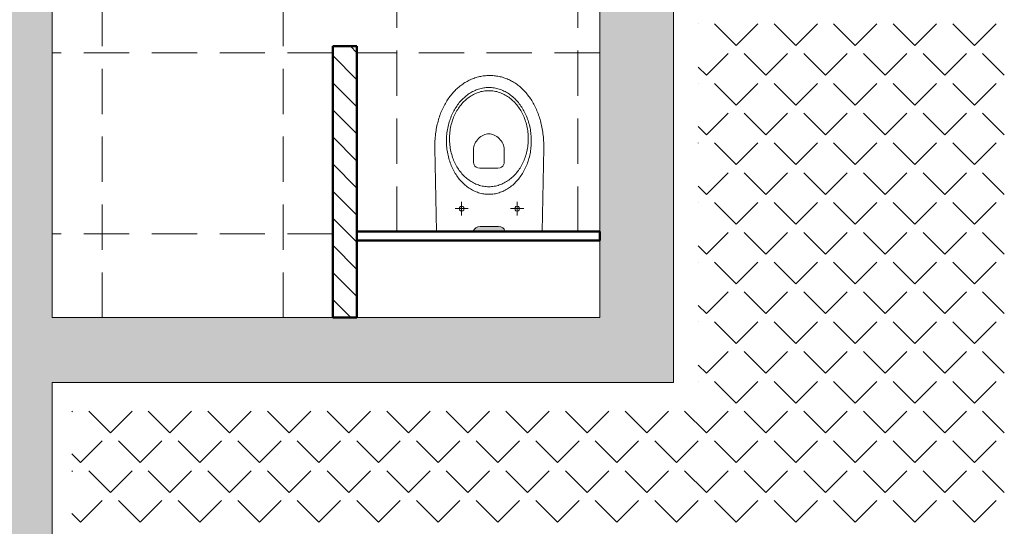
# Model space of a CAD drawing. Header units: millimetres. Extents: x -23540 to 53212, y -37964 to 41185.
# Tile 161 of 203: x 12537 to 12863, y -30566 to -30398. Entities that reach past the tile are written whole.
import ezdxf

# ---------------------------------------------------------------- set-up
doc = ezdxf.new("R2010")
doc.units = ezdxf.units.MM
doc.linetypes.add('DASHEDX2', pattern=[1.5, 1, -0.5])
doc.layers.get('0').update_dxf_attribs({"lineweight": 18})
for name, color, linetype, lineweight in [('Cienka', 7, 'Continuous', 18), ('PG_PRZERYWANE_ŚREDNIE', 1, 'DASHEDX2', 18), ('PG_WIDOKOWE_CIENKIE', 1, 'Continuous', 18), ('PG_ŚCIANY_DZIAŁOWE', 3, 'Continuous', 18), ('PG_ŚCIANY_SŁUPY', 4, 'Continuous', 18), ('Przekrojowa', 60, 'Continuous', 18)]:
    doc.layers.add(name, color=color, linetype=linetype, lineweight=lineweight)

msp = doc.modelspace()

# ---------------------------------------------------------------- hatches: boundary and pattern name
at = {"lineweight": 18, "true_color": 0x636466, "transparency": 33554559}
h = msp.add_hatch(color=251, dxfattribs=at)
h.dxf.hatch_style = 1
h.paths.add_polyline_path([(12695.8, -30467.06), (12696.57, -30467.17), (12697.19, -30467.46), (12697.65, -30467.85), (12697.94, -30468.29), (12698.04, -30468.7), (12687.45, -30468.7), (12687.55, -30468.29), (12687.83, -30467.85), (12688.29, -30467.46), (12688.91, -30467.17), (12689.69, -30467.06)])
at = {"layer": 'PG_ŚCIANY_DZIAŁOWE', "true_color": 0x636466, "transparency": 33554610}
h = msp.add_hatch(color=251, dxfattribs=at)
h.dxf.hatch_style = 1
h.paths.add_polyline_path([(12531.12, -30145.22), (12536.12, -30145.22), (12536.12, -30150.72), (12531.12, -30150.72)])
h.paths.add_polyline_path([(12524.37, -30049.72), (12547.87, -30049.72), (12547.87, -29716.72), (12587.87, -29716.72), (12587.87, -29702.72), (12628.37, -29702.72), (12628.37, -29645.46), (12575.37, -29645.46), (12575.37, -29516.46), (12524.37, -29516.46)])
h.paths.add_polyline_path([(12547.87, -30150.72), (12536.12, -30150.72), (12536.12, -30145.22), (12531.12, -30145.22), (12531.12, -30150.72), (12524.37, -30150.72), (12524.37, -31104.46), (12719.5, -31104.46), (12719.5, -31144.22), (12739.37, -31144.22), (12739.37, -31327.46), (13024.37, -31327.46), (13024.37, -31312.46), (12754.37, -31312.46), (12754.37, -31104.46), (13142.37, -31104.46), (13142.37, -31327.46), (13181.37, -31327.46), (13181.37, -31330.46), (13311.42, -31330.46), (13350.37, -31330.46), (13387.3, -31300.46), (13192.87, -31300.46), (13192.87, -31079.46), (12547.87, -31079.46), (12547.87, -30518.72), (12729.37, -30518.72), (12729.37, -30497.22), (12547.87, -30497.22), (12547.87, -30314.72), (12562.87, -30314.72), (12562.87, -30272.22), (12547.87, -30272.22)])
h = msp.add_hatch(color=251, dxfattribs=at)
h.dxf.hatch_style = 1
h.paths.add_polyline_path([(13192.87, -30145.1), (13192.87, -30137.47), (13141.87, -30137.47), (13141.87, -30145.72), (12888.87, -30148.79), (12768.87, -30150.24), (12729.37, -30150.72), (12729.37, -30497.22), (12729.37, -30518.72), (12753.87, -30518.72), (12753.87, -30174.92), (12888.87, -30173.29), (13192.87, -30169.6)])

# ---------------------------------------------------------------- linework, layer by layer
at = {"color": 251, "linetype": 'Continuous', "lineweight": 20, "true_color": 0x636466}
for p, q in [((12761.99, -30399.83), (12762.01, -30399.81)), ((12774.59, -30406.99), (12767.4, -30399.81)), ((12774.59, -30406.99), (12781.77, -30399.81)), ((12794.34, -30406.99), (12787.16, -30399.81)), ((12794.34, -30406.99), (12801.53, -30399.81)), ((12814.1, -30406.99), (12806.91, -30399.81)), ((12814.1, -30406.99), (12821.28, -30399.81)), ((12833.86, -30406.99), (12826.67, -30399.81)), ((12833.86, -30406.99), (12841.04, -30399.81)), ((12853.61, -30406.99), (12846.43, -30399.81)), ((12853.61, -30406.99), (12860.8, -30399.81)), ((12764.71, -30416.87), (12771.89, -30409.68)), ((12784.46, -30416.87), (12777.28, -30409.68)), ((12784.46, -30416.87), (12791.65, -30409.68)), ((12804.22, -30416.87), (12797.04, -30409.68)), ((12804.22, -30416.87), (12811.4, -30409.68)), ((12823.98, -30416.87), (12816.79, -30409.68)), ((12823.98, -30416.87), (12831.16, -30409.68)), ((12843.73, -30416.87), (12836.55, -30409.68)), ((12843.73, -30416.87), (12850.92, -30409.68)), ((12863.49, -30416.87), (12856.31, -30409.68)), ((12764.71, -30416.87), (12761.99, -30414.15)), ((12761.99, -30419.59), (12762.01, -30419.56)), ((12774.59, -30426.75), (12767.4, -30419.56)), ((12774.59, -30426.75), (12781.77, -30419.56)), ((12794.34, -30426.75), (12787.16, -30419.56)), ((12794.34, -30426.75), (12801.53, -30419.56)), ((12814.1, -30426.75), (12806.91, -30419.56)), ((12814.1, -30426.75), (12821.28, -30419.56)), ((12833.86, -30426.75), (12826.67, -30419.56)), ((12833.86, -30426.75), (12841.04, -30419.56)), ((12853.61, -30426.75), (12846.43, -30419.56)), ((12853.61, -30426.75), (12860.8, -30419.56)), ((12764.71, -30436.63), (12771.89, -30429.44)), ((12784.46, -30436.63), (12777.28, -30429.44)), ((12784.46, -30436.63), (12791.65, -30429.44)), ((12804.22, -30436.63), (12797.04, -30429.44)), ((12804.22, -30436.63), (12811.4, -30429.44)), ((12823.98, -30436.63), (12816.79, -30429.44)), ((12823.98, -30436.63), (12831.16, -30429.44)), ((12843.73, -30436.63), (12836.55, -30429.44)), ((12843.73, -30436.63), (12850.92, -30429.44)), ((12863.49, -30436.63), (12856.31, -30429.44)), ((12764.71, -30436.63), (12761.99, -30433.91)), ((12761.99, -30439.34), (12762.01, -30439.32)), ((12774.59, -30446.5), (12767.4, -30439.32)), ((12774.59, -30446.5), (12781.77, -30439.32)), ((12794.34, -30446.5), (12787.16, -30439.32)), ((12794.34, -30446.5), (12801.53, -30439.32)), ((12814.1, -30446.5), (12806.91, -30439.32)), ((12814.1, -30446.5), (12821.28, -30439.32)), ((12833.86, -30446.5), (12826.67, -30439.32)), ((12833.86, -30446.5), (12841.04, -30439.32)), ((12853.61, -30446.5), (12846.43, -30439.32)), ((12853.61, -30446.5), (12860.8, -30439.32)), ((12764.71, -30456.38), (12771.89, -30449.2)), ((12784.46, -30456.38), (12777.28, -30449.2)), ((12784.46, -30456.38), (12791.65, -30449.2)), ((12804.22, -30456.38), (12797.04, -30449.2)), ((12804.22, -30456.38), (12811.4, -30449.2)), ((12823.98, -30456.38), (12816.79, -30449.2)), ((12823.98, -30456.38), (12831.16, -30449.2)), ((12843.73, -30456.38), (12836.55, -30449.2)), ((12843.73, -30456.38), (12850.92, -30449.2)), ((12863.49, -30456.38), (12856.31, -30449.2)), ((12764.71, -30456.38), (12761.99, -30453.66)), ((12761.99, -30459.1), (12762.01, -30459.08)), ((12774.59, -30466.26), (12767.4, -30459.08)), ((12774.59, -30466.26), (12781.77, -30459.08)), ((12794.34, -30466.26), (12787.16, -30459.08)), ((12794.34, -30466.26), (12801.53, -30459.08)), ((12814.1, -30466.26), (12806.91, -30459.08)), ((12814.1, -30466.26), (12821.28, -30459.08)), ((12833.86, -30466.26), (12826.67, -30459.08)), ((12833.86, -30466.26), (12841.04, -30459.08)), ((12853.61, -30466.26), (12846.43, -30459.08)), ((12853.61, -30466.26), (12860.8, -30459.08)), ((12764.71, -30476.14), (12771.89, -30468.95)), ((12784.46, -30476.14), (12777.28, -30468.95)), ((12784.46, -30476.14), (12791.65, -30468.95)), ((12804.22, -30476.14), (12797.04, -30468.95)), ((12804.22, -30476.14), (12811.4, -30468.95)), ((12823.98, -30476.14), (12816.79, -30468.95)), ((12823.98, -30476.14), (12831.16, -30468.95)), ((12843.73, -30476.14), (12836.55, -30468.95)), ((12843.73, -30476.14), (12850.92, -30468.95)), ((12863.49, -30476.14), (12856.31, -30468.95)), ((12764.71, -30476.14), (12761.99, -30473.42)), ((12761.99, -30478.86), (12762.01, -30478.83)), ((12774.59, -30486.02), (12767.4, -30478.83)), ((12774.59, -30486.02), (12781.77, -30478.83)), ((12794.34, -30486.02), (12787.16, -30478.83)), ((12794.34, -30486.02), (12801.53, -30478.83)), ((12814.1, -30486.02), (12806.91, -30478.83)), ((12814.1, -30486.02), (12821.28, -30478.83)), ((12833.86, -30486.02), (12826.67, -30478.83)), ((12833.86, -30486.02), (12841.04, -30478.83)), ((12853.61, -30486.02), (12846.43, -30478.83)), ((12853.61, -30486.02), (12860.8, -30478.83)), ((12764.71, -30495.9), (12771.89, -30488.71)), ((12784.46, -30495.9), (12777.28, -30488.71)), ((12784.46, -30495.9), (12791.65, -30488.71)), ((12804.22, -30495.9), (12797.04, -30488.71)), ((12804.22, -30495.9), (12811.4, -30488.71)), ((12823.98, -30495.9), (12816.79, -30488.71)), ((12823.98, -30495.9), (12831.16, -30488.71)), ((12843.73, -30495.9), (12836.55, -30488.71)), ((12843.73, -30495.9), (12850.92, -30488.71)), ((12863.49, -30495.9), (12856.31, -30488.71)), ((12764.71, -30495.9), (12761.99, -30493.18)), ((12761.99, -30498.61), (12762.01, -30498.59)), ((12774.59, -30505.77), (12767.4, -30498.59)), ((12774.59, -30505.77), (12781.77, -30498.59)), ((12794.34, -30505.77), (12787.16, -30498.59)), ((12794.34, -30505.77), (12801.53, -30498.59)), ((12814.1, -30505.77), (12806.91, -30498.59)), ((12814.1, -30505.77), (12821.28, -30498.59)), ((12833.86, -30505.77), (12826.67, -30498.59)), ((12833.86, -30505.77), (12841.04, -30498.59)), ((12853.61, -30505.77), (12846.43, -30498.59)), ((12853.61, -30505.77), (12860.8, -30498.59)), ((12764.71, -30515.65), (12771.89, -30508.47)), ((12784.46, -30515.65), (12777.28, -30508.47)), ((12784.46, -30515.65), (12791.65, -30508.47)), ((12804.22, -30515.65), (12797.04, -30508.47)), ((12804.22, -30515.65), (12811.4, -30508.47)), ((12823.98, -30515.65), (12816.79, -30508.47)), ((12823.98, -30515.65), (12831.16, -30508.47)), ((12843.73, -30515.65), (12836.55, -30508.47)), ((12843.73, -30515.65), (12850.92, -30508.47)), ((12863.49, -30515.65), (12856.31, -30508.47)), ((12764.71, -30515.65), (12761.99, -30512.93)), ((12761.99, -30518.37), (12762.01, -30518.35)), ((12774.59, -30525.53), (12767.4, -30518.35)), ((12774.59, -30525.53), (12781.77, -30518.35)), ((12794.34, -30525.53), (12787.16, -30518.35)), ((12794.34, -30525.53), (12801.53, -30518.35)), ((12814.1, -30525.53), (12806.91, -30518.35)), ((12814.1, -30525.53), (12821.28, -30518.35)), ((12833.86, -30525.53), (12826.67, -30518.35)), ((12833.86, -30525.53), (12841.04, -30518.35)), ((12853.61, -30525.53), (12846.43, -30518.35)), ((12853.61, -30525.53), (12860.8, -30518.35)), ((12554.38, -30528.41), (12554.57, -30528.22)), ((12567.14, -30535.41), (12559.96, -30528.22)), ((12567.14, -30535.41), (12574.33, -30528.22)), ((12586.9, -30535.41), (12579.71, -30528.22)), ((12586.9, -30535.41), (12594.08, -30528.22)), ((12606.66, -30535.41), (12599.47, -30528.22)), ((12606.66, -30535.41), (12613.84, -30528.22)), ((12626.41, -30535.41), (12619.23, -30528.22)), ((12626.41, -30535.41), (12633.6, -30528.22)), ((12646.17, -30535.41), (12638.98, -30528.22)), ((12646.17, -30535.41), (12653.35, -30528.22)), ((12665.92, -30535.41), (12658.74, -30528.22)), ((12665.92, -30535.41), (12673.11, -30528.22)), ((12685.68, -30535.41), (12678.5, -30528.22)), ((12685.68, -30535.41), (12692.87, -30528.22)), ((12705.44, -30535.41), (12698.25, -30528.22)), ((12705.44, -30535.41), (12712.62, -30528.22)), ((12725.19, -30535.41), (12718.01, -30528.22)), ((12725.19, -30535.41), (12732.38, -30528.22)), ((12744.95, -30535.41), (12737.77, -30528.22)), ((12744.95, -30535.41), (12752.14, -30528.22)), ((12764.71, -30535.41), (12757.52, -30528.22)), ((12764.71, -30535.41), (12771.89, -30528.22)), ((12784.46, -30535.41), (12777.28, -30528.22)), ((12784.46, -30535.41), (12791.65, -30528.22)), ((12804.22, -30535.41), (12797.04, -30528.22)), ((12804.22, -30535.41), (12811.4, -30528.22)), ((12823.98, -30535.41), (12816.79, -30528.22)), ((12823.98, -30535.41), (12831.16, -30528.22)), ((12843.73, -30535.41), (12836.55, -30528.22)), ((12843.73, -30535.41), (12850.92, -30528.22)), ((12863.49, -30535.41), (12856.31, -30528.22)), ((12557.26, -30545.29), (12564.45, -30538.1)), ((12577.02, -30545.29), (12569.84, -30538.1)), ((12577.02, -30545.29), (12584.2, -30538.1)), ((12596.78, -30545.29), (12589.59, -30538.1)), ((12596.78, -30545.29), (12603.96, -30538.1)), ((12616.53, -30545.29), (12609.35, -30538.1)), ((12616.53, -30545.29), (12623.72, -30538.1)), ((12636.29, -30545.29), (12629.11, -30538.1)), ((12636.29, -30545.29), (12643.47, -30538.1)), ((12656.05, -30545.29), (12648.86, -30538.1)), ((12656.05, -30545.29), (12663.23, -30538.1)), ((12675.8, -30545.29), (12668.62, -30538.1)), ((12675.8, -30545.29), (12682.99, -30538.1)), ((12695.56, -30545.29), (12688.38, -30538.1)), ((12695.56, -30545.29), (12702.74, -30538.1)), ((12715.32, -30545.29), (12708.13, -30538.1)), ((12715.32, -30545.29), (12722.5, -30538.1)), ((12735.07, -30545.29), (12727.89, -30538.1)), ((12735.07, -30545.29), (12742.26, -30538.1)), ((12754.83, -30545.29), (12747.65, -30538.1)), ((12754.83, -30545.29), (12762.01, -30538.1)), ((12774.59, -30545.29), (12767.4, -30538.1)), ((12774.59, -30545.29), (12781.77, -30538.1)), ((12794.34, -30545.29), (12787.16, -30538.1)), ((12794.34, -30545.29), (12801.53, -30538.1)), ((12814.1, -30545.29), (12806.91, -30538.1)), ((12814.1, -30545.29), (12821.28, -30538.1)), ((12833.86, -30545.29), (12826.67, -30538.1)), ((12833.86, -30545.29), (12841.04, -30538.1)), ((12853.61, -30545.29), (12846.43, -30538.1)), ((12853.61, -30545.29), (12860.8, -30538.1)), ((12557.26, -30545.29), (12554.38, -30542.41)), ((12554.38, -30548.17), (12554.57, -30547.98)), ((12567.14, -30555.16), (12559.96, -30547.98)), ((12567.14, -30555.16), (12574.33, -30547.98)), ((12586.9, -30555.16), (12579.71, -30547.98)), ((12586.9, -30555.16), (12594.08, -30547.98)), ((12606.66, -30555.16), (12599.47, -30547.98)), ((12606.66, -30555.16), (12613.84, -30547.98)), ((12626.41, -30555.16), (12619.23, -30547.98)), ((12626.41, -30555.16), (12633.6, -30547.98)), ((12646.17, -30555.16), (12638.98, -30547.98)), ((12646.17, -30555.16), (12653.35, -30547.98)), ((12665.92, -30555.16), (12658.74, -30547.98)), ((12665.92, -30555.16), (12673.11, -30547.98)), ((12685.68, -30555.16), (12678.5, -30547.98)), ((12685.68, -30555.16), (12692.87, -30547.98)), ((12705.44, -30555.16), (12698.25, -30547.98)), ((12705.44, -30555.16), (12712.62, -30547.98)), ((12725.19, -30555.16), (12718.01, -30547.98)), ((12725.19, -30555.16), (12732.38, -30547.98)), ((12744.95, -30555.16), (12737.77, -30547.98)), ((12744.95, -30555.16), (12752.14, -30547.98)), ((12764.71, -30555.16), (12757.52, -30547.98)), ((12764.71, -30555.16), (12771.89, -30547.98)), ((12784.46, -30555.16), (12777.28, -30547.98)), ((12784.46, -30555.16), (12791.65, -30547.98)), ((12804.22, -30555.16), (12797.04, -30547.98)), ((12804.22, -30555.16), (12811.4, -30547.98)), ((12823.98, -30555.16), (12816.79, -30547.98)), ((12823.98, -30555.16), (12831.16, -30547.98)), ((12843.73, -30555.16), (12836.55, -30547.98)), ((12843.73, -30555.16), (12850.92, -30547.98)), ((12863.49, -30555.16), (12856.31, -30547.98)), ((12557.26, -30565.04), (12564.45, -30557.86)), ((12577.02, -30565.04), (12569.84, -30557.86)), ((12577.02, -30565.04), (12584.2, -30557.86)), ((12596.78, -30565.04), (12589.59, -30557.86)), ((12596.78, -30565.04), (12603.96, -30557.86)), ((12616.53, -30565.04), (12609.35, -30557.86)), ((12616.53, -30565.04), (12623.72, -30557.86)), ((12636.29, -30565.04), (12629.11, -30557.86)), ((12636.29, -30565.04), (12643.47, -30557.86)), ((12656.05, -30565.04), (12648.86, -30557.86)), ((12656.05, -30565.04), (12663.23, -30557.86)), ((12675.8, -30565.04), (12668.62, -30557.86)), ((12675.8, -30565.04), (12682.99, -30557.86)), ((12695.56, -30565.04), (12688.38, -30557.86)), ((12695.56, -30565.04), (12702.74, -30557.86)), ((12715.32, -30565.04), (12708.13, -30557.86)), ((12715.32, -30565.04), (12722.5, -30557.86)), ((12735.07, -30565.04), (12727.89, -30557.86)), ((12735.07, -30565.04), (12742.26, -30557.86)), ((12754.83, -30565.04), (12747.65, -30557.86)), ((12754.83, -30565.04), (12762.01, -30557.86)), ((12774.59, -30565.04), (12767.4, -30557.86)), ((12774.59, -30565.04), (12781.77, -30557.86)), ((12794.34, -30565.04), (12787.16, -30557.86)), ((12794.34, -30565.04), (12801.53, -30557.86)), ((12814.1, -30565.04), (12806.91, -30557.86)), ((12814.1, -30565.04), (12821.28, -30557.86)), ((12833.86, -30565.04), (12826.67, -30557.86)), ((12833.86, -30565.04), (12841.04, -30557.86)), ((12853.61, -30565.04), (12846.43, -30557.86)), ((12853.61, -30565.04), (12860.8, -30557.86)), ((12557.26, -30565.04), (12554.38, -30562.16))]:
    msp.add_line(p, q, dxfattribs=at)
at = {"color": 251, "lineweight": 13, "true_color": 0x636466}
for p, q in [((12685.02, -30419.12), (12685.37, -30418.92)), ((12685.37, -30418.92), (12685.73, -30418.73)), ((12685.73, -30418.73), (12686.1, -30418.54)), ((12686.1, -30418.54), (12686.46, -30418.37)), ((12686.46, -30418.37), (12686.83, -30418.21)), ((12686.83, -30418.21), (12687.21, -30418.06)), ((12687.21, -30418.06), (12687.58, -30417.91)), ((12687.58, -30417.91), (12687.96, -30417.78)), ((12687.96, -30417.78), (12688.35, -30417.65)), ((12688.35, -30417.65), (12688.73, -30417.54)), ((12688.73, -30417.54), (12689.12, -30417.44)), ((12689.12, -30417.44), (12689.52, -30417.34)), ((12689.52, -30417.34), (12689.91, -30417.26)), ((12689.91, -30417.26), (12690.31, -30417.19)), ((12690.31, -30417.19), (12690.71, -30417.12)), ((12690.71, -30417.12), (12691.11, -30417.07)), ((12691.11, -30417.07), (12691.52, -30417.03)), ((12691.52, -30417.03), (12691.93, -30416.99)), ((12691.93, -30416.99), (12692.34, -30416.97)), ((12692.34, -30416.97), (12692.75, -30416.96)), ((12692.75, -30416.96), (12693.16, -30416.96)), ((12693.16, -30416.96), (12693.57, -30416.97)), ((12693.57, -30416.97), (12693.98, -30416.99)), ((12693.98, -30416.99), (12694.38, -30417.03)), ((12694.38, -30417.03), (12694.78, -30417.07)), ((12694.78, -30417.07), (12695.18, -30417.13)), ((12695.18, -30417.13), (12695.58, -30417.19)), ((12695.58, -30417.19), (12695.98, -30417.27)), ((12695.98, -30417.27), (12696.37, -30417.35)), ((12696.37, -30417.35), (12696.76, -30417.45)), ((12696.76, -30417.45), (12697.15, -30417.56)), ((12697.15, -30417.56), (12697.53, -30417.68)), ((12697.53, -30417.68), (12697.91, -30417.8)), ((12697.91, -30417.8), (12698.29, -30417.94)), ((12698.29, -30417.94), (12698.66, -30418.09)), ((12698.66, -30418.09), (12699.03, -30418.25)), ((12699.03, -30418.25), (12699.4, -30418.42)), ((12699.4, -30418.42), (12699.76, -30418.6)), ((12699.76, -30418.6), (12700.12, -30418.79)), ((12700.12, -30418.79), (12700.47, -30418.98)), ((12681.11, -30422.24), (12681.41, -30421.93)), ((12681.41, -30421.93), (12681.71, -30421.63)), ((12681.71, -30421.63), (12682.02, -30421.34)), ((12682.02, -30421.34), (12682.33, -30421.06)), ((12682.33, -30421.06), (12682.65, -30420.78)), ((12682.65, -30420.78), (12682.98, -30420.52)), ((12682.98, -30420.52), (12683.31, -30420.26)), ((12683.31, -30420.26), (12683.64, -30420.02)), ((12683.64, -30420.02), (12683.98, -30419.78)), ((12683.98, -30419.78), (12684.32, -30419.55)), ((12684.32, -30419.55), (12684.67, -30419.33)), ((12684.67, -30419.33), (12685.02, -30419.12)), ((12687.63, -30422.1), (12687.24, -30422.29)), ((12688.02, -30421.92), (12687.63, -30422.1)), ((12688.41, -30421.75), (12688.02, -30421.92)), ((12688.81, -30421.6), (12688.41, -30421.75)), ((12689.22, -30421.47), (12688.81, -30421.6)), ((12689.63, -30421.35), (12689.22, -30421.47)), ((12690.04, -30421.24), (12689.63, -30421.35)), ((12690.41, -30422.21), (12689.99, -30422.31)), ((12690.46, -30421.15), (12690.04, -30421.24)), ((12690.84, -30422.13), (12690.41, -30422.21)), ((12690.89, -30421.08), (12690.46, -30421.15)), ((12691.28, -30422.07), (12690.84, -30422.13)), ((12691.31, -30421.02), (12690.89, -30421.08)), ((12691.72, -30422.02), (12691.28, -30422.07)), ((12691.74, -30420.98), (12691.31, -30421.02)), ((12692.16, -30422), (12691.72, -30422.02)), ((12692.18, -30420.95), (12691.74, -30420.98)), ((12692.61, -30421.99), (12692.16, -30422)), ((12692.61, -30420.95), (12692.18, -30420.95)), ((12693.05, -30420.95), (12692.61, -30420.95)), ((12692.61, -30420.95), (12692.61, -30420.95)), ((12693.06, -30422), (12692.61, -30421.99)), ((12692.61, -30421.99), (12692.61, -30421.99)), ((12693.48, -30420.98), (12693.05, -30420.95)), ((12693.5, -30422.02), (12693.06, -30422)), ((12693.91, -30421.02), (12693.48, -30420.98)), ((12693.94, -30422.07), (12693.5, -30422.02)), ((12694.34, -30421.08), (12693.91, -30421.02)), ((12694.38, -30422.13), (12693.94, -30422.07)), ((12694.76, -30421.15), (12694.34, -30421.08)), ((12694.81, -30422.21), (12694.38, -30422.13)), ((12695.18, -30421.24), (12694.76, -30421.15)), ((12695.24, -30422.31), (12694.81, -30422.21)), ((12695.6, -30421.35), (12695.18, -30421.24)), ((12696.01, -30421.47), (12695.6, -30421.35)), ((12696.41, -30421.6), (12696.01, -30421.47)), ((12696.81, -30421.75), (12696.41, -30421.6)), ((12697.21, -30421.92), (12696.81, -30421.75)), ((12697.6, -30422.1), (12697.21, -30421.92)), ((12697.98, -30422.29), (12697.6, -30422.1)), ((12700.47, -30418.98), (12700.82, -30419.19)), ((12700.82, -30419.19), (12701.17, -30419.41)), ((12701.17, -30419.41), (12701.51, -30419.64)), ((12701.51, -30419.64), (12701.85, -30419.87)), ((12701.85, -30419.87), (12702.19, -30420.12)), ((12702.19, -30420.12), (12702.51, -30420.38)), ((12702.51, -30420.38), (12702.84, -30420.64)), ((12702.84, -30420.64), (12703.16, -30420.91)), ((12703.16, -30420.91), (12703.47, -30421.2)), ((12703.47, -30421.2), (12703.78, -30421.49)), ((12703.78, -30421.49), (12704.09, -30421.79)), ((12704.09, -30421.79), (12704.39, -30422.1)), ((12704.39, -30422.1), (12704.68, -30422.42)), ((12678.43, -30425.8), (12678.67, -30425.41)), ((12678.67, -30425.41), (12678.91, -30425.02)), ((12678.91, -30425.02), (12679.17, -30424.65)), ((12679.17, -30424.65), (12679.43, -30424.28)), ((12679.43, -30424.28), (12679.69, -30423.92)), ((12679.69, -30423.92), (12679.96, -30423.57)), ((12679.96, -30423.57), (12680.24, -30423.22)), ((12680.24, -30423.22), (12680.52, -30422.89)), ((12680.52, -30422.89), (12680.81, -30422.56)), ((12680.81, -30422.56), (12681.11, -30422.24)), ((12683.42, -30425.26), (12683.12, -30425.61)), ((12683.74, -30424.93), (12683.42, -30425.26)), ((12684.05, -30424.62), (12683.74, -30424.93)), ((12684.38, -30424.31), (12684.05, -30424.62)), ((12684.64, -30425.31), (12684.31, -30425.63)), ((12684.72, -30424.01), (12684.38, -30424.31)), ((12684.98, -30425), (12684.64, -30425.31)), ((12685.06, -30423.73), (12684.72, -30424.01)), ((12685.32, -30424.71), (12684.98, -30425)), ((12685.41, -30423.46), (12685.06, -30423.73)), ((12685.67, -30424.43), (12685.32, -30424.71)), ((12685.76, -30423.2), (12685.41, -30423.46)), ((12686.03, -30424.17), (12685.67, -30424.43)), ((12686.12, -30422.95), (12685.76, -30423.2)), ((12686.4, -30423.91), (12686.03, -30424.17)), ((12686.49, -30422.72), (12686.12, -30422.95)), ((12686.77, -30423.67), (12686.4, -30423.91)), ((12686.86, -30422.5), (12686.49, -30422.72)), ((12687.15, -30423.45), (12686.77, -30423.67)), ((12687.24, -30422.29), (12686.86, -30422.5)), ((12687.54, -30423.24), (12687.15, -30423.45)), ((12687.93, -30423.05), (12687.54, -30423.24)), ((12688.33, -30422.87), (12687.93, -30423.05)), ((12688.74, -30422.7), (12688.33, -30422.87)), ((12689.15, -30422.56), (12688.74, -30422.7)), ((12689.56, -30422.43), (12689.15, -30422.56)), ((12689.99, -30422.31), (12689.56, -30422.43)), ((12695.66, -30422.43), (12695.24, -30422.31)), ((12696.08, -30422.56), (12695.66, -30422.43)), ((12696.49, -30422.7), (12696.08, -30422.56)), ((12696.89, -30422.87), (12696.49, -30422.7)), ((12697.29, -30423.05), (12696.89, -30422.87)), ((12697.69, -30423.24), (12697.29, -30423.05)), ((12698.07, -30423.45), (12697.69, -30423.24)), ((12698.36, -30422.5), (12697.98, -30422.29)), ((12698.46, -30423.67), (12698.07, -30423.45)), ((12698.74, -30422.72), (12698.36, -30422.5)), ((12698.83, -30423.91), (12698.46, -30423.67)), ((12699.1, -30422.95), (12698.74, -30422.72)), ((12699.2, -30424.17), (12698.83, -30423.91)), ((12699.46, -30423.2), (12699.1, -30422.95)), ((12699.55, -30424.43), (12699.2, -30424.17)), ((12699.82, -30423.46), (12699.46, -30423.2)), ((12699.91, -30424.71), (12699.55, -30424.43)), ((12700.17, -30423.73), (12699.82, -30423.46)), ((12700.25, -30425), (12699.91, -30424.71)), ((12700.51, -30424.01), (12700.17, -30423.73)), ((12700.58, -30425.31), (12700.25, -30425)), ((12700.84, -30424.31), (12700.51, -30424.01)), ((12700.91, -30425.63), (12700.58, -30425.31)), ((12701.17, -30424.62), (12700.84, -30424.31)), ((12701.49, -30424.93), (12701.17, -30424.62)), ((12701.8, -30425.26), (12701.49, -30424.93)), ((12702.11, -30425.61), (12701.8, -30425.26)), ((12704.68, -30422.42), (12704.97, -30422.75)), ((12704.97, -30422.75), (12705.25, -30423.08)), ((12705.25, -30423.08), (12705.53, -30423.43)), ((12705.53, -30423.43), (12705.8, -30423.78)), ((12705.8, -30423.78), (12706.06, -30424.15)), ((12706.06, -30424.15), (12706.32, -30424.52)), ((12706.32, -30424.52), (12706.58, -30424.89)), ((12706.58, -30424.89), (12706.82, -30425.28)), ((12706.82, -30425.28), (12707.06, -30425.68)), ((12676.93, -30428.77), (12677.12, -30428.32)), ((12677.12, -30428.32), (12677.32, -30427.88)), ((12677.32, -30427.88), (12677.53, -30427.45)), ((12677.53, -30427.45), (12677.74, -30427.02)), ((12677.74, -30427.02), (12677.96, -30426.61)), ((12677.96, -30426.61), (12678.19, -30426.2)), ((12678.19, -30426.2), (12678.43, -30425.8)), ((12680.99, -30428.71), (12680.76, -30429.14)), ((12681.22, -30428.29), (12680.99, -30428.71)), ((12681.47, -30427.87), (12681.22, -30428.29)), ((12681.72, -30427.47), (12681.47, -30427.87)), ((12681.98, -30427.08), (12681.72, -30427.47)), ((12682.03, -30428.6), (12681.79, -30429.02)), ((12682.25, -30426.69), (12681.98, -30427.08)), ((12682.28, -30428.19), (12682.03, -30428.6)), ((12682.53, -30426.32), (12682.25, -30426.69)), ((12682.54, -30427.79), (12682.28, -30428.19)), ((12682.82, -30425.96), (12682.53, -30426.32)), ((12682.81, -30427.4), (12682.54, -30427.79)), ((12683.09, -30427.02), (12682.81, -30427.4)), ((12683.12, -30425.61), (12682.82, -30425.96)), ((12683.39, -30426.66), (12683.09, -30427.02)), ((12683.69, -30426.3), (12683.39, -30426.66)), ((12684, -30425.96), (12683.69, -30426.3)), ((12684.31, -30425.63), (12684, -30425.96)), ((12701.23, -30425.96), (12700.91, -30425.63)), ((12701.54, -30426.3), (12701.23, -30425.96)), ((12701.84, -30426.66), (12701.54, -30426.3)), ((12702.13, -30427.02), (12701.84, -30426.66)), ((12702.4, -30425.96), (12702.11, -30425.61)), ((12702.41, -30427.4), (12702.13, -30427.02)), ((12702.69, -30426.32), (12702.4, -30425.96)), ((12702.68, -30427.79), (12702.41, -30427.4)), ((12702.94, -30428.19), (12702.68, -30427.79)), ((12702.97, -30426.69), (12702.69, -30426.32)), ((12703.2, -30428.6), (12702.94, -30428.19)), ((12703.24, -30427.08), (12702.97, -30426.69)), ((12703.44, -30429.02), (12703.2, -30428.6)), ((12703.51, -30427.47), (12703.24, -30427.08)), ((12703.76, -30427.87), (12703.51, -30427.47)), ((12704.01, -30428.29), (12703.76, -30427.87)), ((12704.24, -30428.71), (12704.01, -30428.29)), ((12704.47, -30429.14), (12704.24, -30428.71)), ((12707.06, -30425.68), (12707.3, -30426.08)), ((12707.3, -30426.08), (12707.53, -30426.49)), ((12707.53, -30426.49), (12707.75, -30426.91)), ((12707.75, -30426.91), (12707.96, -30427.34)), ((12707.96, -30427.34), (12708.17, -30427.78)), ((12708.17, -30427.78), (12708.37, -30428.22)), ((12708.37, -30428.22), (12708.56, -30428.67)), ((12708.56, -30428.67), (12708.75, -30429.13)), ((12675.78, -30432.1), (12675.92, -30431.6)), ((12675.92, -30431.6), (12676.07, -30431.11)), ((12676.07, -30431.11), (12676.22, -30430.63)), ((12676.22, -30430.63), (12676.39, -30430.15)), ((12676.39, -30430.15), (12676.56, -30429.68)), ((12676.56, -30429.68), (12676.74, -30429.22)), ((12676.74, -30429.22), (12676.93, -30428.77)), ((12679.62, -30431.88), (12679.46, -30432.37)), ((12679.78, -30431.41), (12679.62, -30431.88)), ((12679.96, -30430.94), (12679.78, -30431.41)), ((12680.14, -30430.48), (12679.96, -30430.94)), ((12680.34, -30430.02), (12680.14, -30430.48)), ((12680.54, -30429.57), (12680.34, -30430.02)), ((12680.58, -30431.72), (12680.42, -30432.2)), ((12680.76, -30429.14), (12680.54, -30429.57)), ((12680.75, -30431.25), (12680.58, -30431.72)), ((12680.94, -30430.78), (12680.75, -30431.25)), ((12681.13, -30430.33), (12680.94, -30430.78)), ((12681.34, -30429.88), (12681.13, -30430.33)), ((12681.56, -30429.44), (12681.34, -30429.88)), ((12681.79, -30429.02), (12681.56, -30429.44)), ((12703.67, -30429.44), (12703.44, -30429.02)), ((12703.88, -30429.88), (12703.67, -30429.44)), ((12704.09, -30430.33), (12703.88, -30429.88)), ((12704.29, -30430.78), (12704.09, -30430.33)), ((12704.47, -30431.25), (12704.29, -30430.78)), ((12704.68, -30429.57), (12704.47, -30429.14)), ((12704.64, -30431.72), (12704.47, -30431.25)), ((12704.8, -30432.2), (12704.64, -30431.72)), ((12704.89, -30430.02), (12704.68, -30429.57)), ((12705.08, -30430.48), (12704.89, -30430.02)), ((12705.27, -30430.94), (12705.08, -30430.48)), ((12705.44, -30431.41), (12705.27, -30430.94)), ((12705.61, -30431.88), (12705.44, -30431.41)), ((12705.76, -30432.37), (12705.61, -30431.88)), ((12708.75, -30429.13), (12708.93, -30429.59)), ((12708.93, -30429.59), (12709.1, -30430.07)), ((12709.1, -30430.07), (12709.27, -30430.55)), ((12709.27, -30430.55), (12709.42, -30431.04)), ((12709.42, -30431.04), (12709.57, -30431.53)), ((12709.57, -30431.53), (12709.71, -30432.03)), ((12675.02, -30435.78), (12675.1, -30435.24)), ((12675.1, -30435.24), (12675.19, -30434.7)), ((12675.19, -30434.7), (12675.29, -30434.16)), ((12675.29, -30434.16), (12675.4, -30433.64)), ((12675.4, -30433.64), (12675.52, -30433.12)), ((12675.52, -30433.12), (12675.65, -30432.61)), ((12675.65, -30432.61), (12675.78, -30432.1)), ((12678.87, -30434.89), (12678.79, -30435.41)), ((12678.96, -30434.37), (12678.87, -30434.89)), ((12679.07, -30433.86), (12678.96, -30434.37)), ((12679.19, -30433.36), (12679.07, -30433.86)), ((12679.32, -30432.86), (12679.19, -30433.36)), ((12679.46, -30432.37), (12679.32, -30432.86)), ((12679.74, -30435.22), (12679.67, -30435.75)), ((12679.82, -30434.7), (12679.74, -30435.22)), ((12679.91, -30434.19), (12679.82, -30434.7)), ((12680.02, -30433.68), (12679.91, -30434.19)), ((12680.14, -30433.18), (12680.02, -30433.68)), ((12680.28, -30432.68), (12680.14, -30433.18)), ((12680.42, -30432.2), (12680.28, -30432.68)), ((12704.95, -30432.68), (12704.8, -30432.2)), ((12705.08, -30433.18), (12704.95, -30432.68)), ((12705.2, -30433.68), (12705.08, -30433.18)), ((12705.31, -30434.19), (12705.2, -30433.68)), ((12705.41, -30434.7), (12705.31, -30434.19)), ((12705.49, -30435.22), (12705.41, -30434.7)), ((12705.55, -30435.75), (12705.49, -30435.22)), ((12705.9, -30432.86), (12705.76, -30432.37)), ((12706.03, -30433.36), (12705.9, -30432.86)), ((12706.15, -30433.86), (12706.03, -30433.36)), ((12706.26, -30434.37), (12706.15, -30433.86)), ((12706.36, -30434.89), (12706.26, -30434.37)), ((12706.44, -30435.41), (12706.36, -30434.89)), ((12709.71, -30432.03), (12709.85, -30432.54)), ((12709.85, -30432.54), (12709.97, -30433.06)), ((12709.97, -30433.06), (12710.09, -30433.58)), ((12710.09, -30433.58), (12710.2, -30434.12)), ((12710.2, -30434.12), (12710.3, -30434.65)), ((12710.3, -30434.65), (12710.39, -30435.2)), ((12710.39, -30435.2), (12710.47, -30435.75)), ((12674.73, -30438.62), (12674.77, -30438.04)), ((12674.77, -30438.04), (12674.82, -30437.46)), ((12674.82, -30437.46), (12674.88, -30436.9)), ((12674.88, -30436.9), (12674.94, -30436.34)), ((12674.94, -30436.34), (12675.02, -30435.78)), ((12678.56, -30438.09), (12678.55, -30438.64)), ((12678.58, -30437.55), (12678.56, -30438.09)), ((12678.61, -30437), (12678.58, -30437.55)), ((12678.66, -30436.47), (12678.61, -30437)), ((12678.71, -30435.94), (12678.66, -30436.47)), ((12678.79, -30435.41), (12678.71, -30435.94)), ((12679.56, -30437.36), (12679.55, -30437.9)), ((12679.55, -30437.9), (12679.55, -30437.9)), ((12679.55, -30437.9), (12679.56, -30438.45)), ((12679.58, -30436.82), (12679.56, -30437.36)), ((12679.56, -30438.45), (12679.58, -30438.99)), ((12679.62, -30436.28), (12679.58, -30436.82)), ((12679.67, -30435.75), (12679.62, -30436.28)), ((12688.81, -30438.26), (12688.49, -30438.67)), ((12689.17, -30437.88), (12688.81, -30438.26)), ((12689.55, -30437.53), (12689.17, -30437.88)), ((12689.95, -30437.22), (12689.55, -30437.53)), ((12690.38, -30436.95), (12689.95, -30437.22)), ((12690.81, -30436.72), (12690.38, -30436.95)), ((12691.26, -30436.54), (12690.81, -30436.72)), ((12691.71, -30436.4), (12691.26, -30436.54)), ((12692.17, -30436.32), (12691.71, -30436.4)), ((12692.62, -30436.29), (12692.17, -30436.32)), ((12693.07, -30436.32), (12692.62, -30436.29)), ((12693.52, -30436.4), (12693.07, -30436.32)), ((12693.97, -30436.54), (12693.52, -30436.4)), ((12694.42, -30436.72), (12693.97, -30436.54)), ((12694.85, -30436.95), (12694.42, -30436.72)), ((12695.28, -30437.22), (12694.85, -30436.95)), ((12695.68, -30437.53), (12695.28, -30437.22)), ((12696.06, -30437.87), (12695.68, -30437.53)), ((12696.41, -30438.25), (12696.06, -30437.87)), ((12696.73, -30438.66), (12696.41, -30438.25)), ((12705.6, -30436.28), (12705.55, -30435.75)), ((12705.64, -30436.82), (12705.6, -30436.28)), ((12705.66, -30437.36), (12705.64, -30436.82)), ((12705.64, -30438.99), (12705.66, -30438.45)), ((12705.67, -30437.9), (12705.66, -30437.36)), ((12705.66, -30438.45), (12705.67, -30437.9)), ((12705.67, -30437.9), (12705.67, -30437.9)), ((12706.51, -30435.94), (12706.44, -30435.41)), ((12706.57, -30436.47), (12706.51, -30435.94)), ((12706.62, -30437), (12706.57, -30436.47)), ((12706.65, -30437.55), (12706.62, -30437)), ((12706.67, -30438.09), (12706.65, -30437.55)), ((12706.68, -30438.64), (12706.67, -30438.09)), ((12710.47, -30435.75), (12710.55, -30436.31)), ((12710.55, -30436.31), (12710.61, -30436.87)), ((12710.61, -30436.87), (12710.67, -30437.44)), ((12710.67, -30437.44), (12710.72, -30438.02)), ((12710.72, -30438.02), (12710.76, -30438.6)), ((12674.67, -30440.39), (12674.68, -30439.79)), ((12674.67, -30441), (12674.67, -30440.39)), ((12675.22, -30468.71), (12674.67, -30441)), ((12674.68, -30439.79), (12674.7, -30439.2)), ((12674.7, -30439.2), (12674.73, -30438.62)), ((12678.55, -30438.64), (12678.54, -30438.64)), ((12678.55, -30438.64), (12678.56, -30439.19)), ((12678.56, -30439.19), (12678.58, -30439.74)), ((12678.58, -30439.74), (12678.61, -30440.28)), ((12678.61, -30440.28), (12678.66, -30440.81)), ((12678.66, -30440.81), (12678.71, -30441.35)), ((12678.71, -30441.35), (12678.79, -30441.87)), ((12679.58, -30438.99), (12679.62, -30439.53)), ((12679.62, -30439.53), (12679.67, -30440.06)), ((12679.67, -30440.06), (12679.74, -30440.58)), ((12679.74, -30440.58), (12679.82, -30441.1)), ((12679.82, -30441.1), (12679.91, -30441.62)), ((12679.91, -30441.62), (12680.02, -30442.13)), ((12687.54, -30441.06), (12687.5, -30441.59)), ((12687.5, -30441.59), (12687.5, -30445.43)), ((12687.63, -30440.55), (12687.54, -30441.06)), ((12687.77, -30440.05), (12687.63, -30440.55)), ((12687.97, -30439.57), (12687.77, -30440.05)), ((12688.21, -30439.1), (12687.97, -30439.57)), ((12688.49, -30438.67), (12688.21, -30439.1)), ((12697.01, -30439.09), (12696.73, -30438.66)), ((12697.26, -30439.55), (12697.01, -30439.09)), ((12697.45, -30440.03), (12697.26, -30439.55)), ((12697.6, -30440.53), (12697.45, -30440.03)), ((12697.69, -30441.04), (12697.6, -30440.53)), ((12697.73, -30441.56), (12697.69, -30441.04)), ((12697.71, -30445.41), (12697.73, -30441.56)), ((12705.2, -30442.13), (12705.31, -30441.62)), ((12705.31, -30441.62), (12705.41, -30441.1)), ((12705.41, -30441.1), (12705.49, -30440.58)), ((12705.49, -30440.58), (12705.55, -30440.06)), ((12705.55, -30440.06), (12705.6, -30439.53)), ((12705.6, -30439.53), (12705.64, -30438.99)), ((12706.44, -30441.87), (12706.51, -30441.35)), ((12706.51, -30441.35), (12706.57, -30440.81)), ((12706.57, -30440.81), (12706.62, -30440.28)), ((12706.62, -30440.28), (12706.65, -30439.74)), ((12706.65, -30439.74), (12706.67, -30439.19)), ((12706.67, -30439.19), (12706.68, -30438.64)), ((12710.82, -30441), (12710.27, -30468.7)), ((12710.76, -30438.6), (12710.79, -30439.19)), ((12710.79, -30439.19), (12710.81, -30439.79)), ((12710.81, -30439.79), (12710.82, -30440.39)), ((12710.82, -30440.39), (12710.82, -30441)), ((12678.79, -30441.87), (12678.87, -30442.39)), ((12678.87, -30442.39), (12678.96, -30442.91)), ((12678.96, -30442.91), (12679.07, -30443.42)), ((12679.07, -30443.42), (12679.19, -30443.92)), ((12679.19, -30443.92), (12679.32, -30444.42)), ((12679.32, -30444.42), (12679.46, -30444.91)), ((12679.46, -30444.91), (12679.62, -30445.4)), ((12680.02, -30442.13), (12680.14, -30442.63)), ((12680.14, -30442.63), (12680.28, -30443.12)), ((12680.28, -30443.12), (12680.42, -30443.61)), ((12680.42, -30443.61), (12680.58, -30444.09)), ((12680.58, -30444.09), (12680.75, -30444.56)), ((12680.75, -30444.56), (12680.94, -30445.02)), ((12680.94, -30445.02), (12681.13, -30445.48)), ((12704.09, -30445.48), (12704.29, -30445.02)), ((12704.29, -30445.02), (12704.47, -30444.56)), ((12704.47, -30444.56), (12704.64, -30444.09)), ((12704.64, -30444.09), (12704.8, -30443.61)), ((12704.8, -30443.61), (12704.95, -30443.12)), ((12704.95, -30443.12), (12705.08, -30442.63)), ((12705.08, -30442.63), (12705.2, -30442.13)), ((12705.61, -30445.4), (12705.76, -30444.91)), ((12705.76, -30444.91), (12705.9, -30444.42)), ((12705.9, -30444.42), (12706.03, -30443.92)), ((12706.03, -30443.92), (12706.15, -30443.42)), ((12706.15, -30443.42), (12706.26, -30442.91)), ((12706.26, -30442.91), (12706.36, -30442.39)), ((12706.36, -30442.39), (12706.44, -30441.87)), ((12679.62, -30445.4), (12679.78, -30445.87)), ((12679.78, -30445.87), (12679.96, -30446.34)), ((12679.96, -30446.34), (12680.14, -30446.81)), ((12680.14, -30446.81), (12680.34, -30447.26)), ((12680.34, -30447.26), (12680.54, -30447.71)), ((12680.54, -30447.71), (12680.76, -30448.15)), ((12680.76, -30448.15), (12680.99, -30448.58)), ((12681.13, -30445.48), (12681.34, -30445.93)), ((12681.34, -30445.93), (12681.56, -30446.36)), ((12681.56, -30446.36), (12681.79, -30446.79)), ((12681.79, -30446.79), (12682.03, -30447.21)), ((12682.03, -30447.21), (12682.28, -30447.62)), ((12682.28, -30447.62), (12682.54, -30448.02)), ((12682.54, -30448.02), (12682.81, -30448.41)), ((12687.5, -30445.43), (12687.52, -30445.78)), ((12687.52, -30445.78), (12687.59, -30446.19)), ((12687.59, -30446.19), (12687.74, -30446.6)), ((12687.74, -30446.6), (12688, -30447)), ((12688, -30447), (12688.38, -30447.32)), ((12688.38, -30447.32), (12688.91, -30447.55)), ((12688.91, -30447.55), (12689.62, -30447.63)), ((12689.62, -30447.63), (12689.61, -30447.63)), ((12689.62, -30447.63), (12692.84, -30447.63)), ((12692.84, -30447.63), (12695.6, -30447.63)), ((12695.6, -30447.63), (12696.31, -30447.55)), ((12696.31, -30447.55), (12696.84, -30447.32)), ((12696.84, -30447.32), (12697.22, -30446.99)), ((12697.22, -30446.99), (12697.48, -30446.6)), ((12697.48, -30446.6), (12697.63, -30446.18)), ((12697.63, -30446.18), (12697.7, -30445.77)), ((12697.7, -30445.77), (12697.71, -30445.41)), ((12702.41, -30448.41), (12702.68, -30448.02)), ((12702.68, -30448.02), (12702.94, -30447.62)), ((12702.94, -30447.62), (12703.2, -30447.21)), ((12703.2, -30447.21), (12703.44, -30446.79)), ((12703.44, -30446.79), (12703.67, -30446.36)), ((12703.67, -30446.36), (12703.88, -30445.93)), ((12703.88, -30445.93), (12704.09, -30445.48)), ((12704.24, -30448.58), (12704.47, -30448.15)), ((12704.47, -30448.15), (12704.68, -30447.71)), ((12704.68, -30447.71), (12704.89, -30447.26)), ((12704.89, -30447.26), (12705.08, -30446.81)), ((12705.08, -30446.81), (12705.27, -30446.34)), ((12705.27, -30446.34), (12705.44, -30445.87)), ((12705.44, -30445.87), (12705.61, -30445.4)), ((12680.99, -30448.58), (12681.22, -30449)), ((12681.22, -30449), (12681.47, -30449.41)), ((12681.47, -30449.41), (12681.72, -30449.81)), ((12681.72, -30449.81), (12681.98, -30450.2)), ((12681.98, -30450.2), (12682.25, -30450.59)), ((12682.25, -30450.59), (12682.53, -30450.96)), ((12682.53, -30450.96), (12682.82, -30451.32)), ((12682.81, -30448.41), (12683.09, -30448.78)), ((12682.82, -30451.32), (12683.12, -30451.68)), ((12683.09, -30448.78), (12683.39, -30449.15)), ((12683.39, -30449.15), (12683.69, -30449.5)), ((12683.69, -30449.5), (12684, -30449.85)), ((12684, -30449.85), (12684.31, -30450.18)), ((12684.31, -30450.18), (12684.64, -30450.5)), ((12684.64, -30450.5), (12684.98, -30450.8)), ((12684.98, -30450.8), (12685.32, -30451.09)), ((12685.32, -30451.09), (12685.67, -30451.37)), ((12685.67, -30451.37), (12686.03, -30451.64)), ((12699.2, -30451.64), (12699.55, -30451.37)), ((12699.55, -30451.37), (12699.91, -30451.09)), ((12699.91, -30451.09), (12700.25, -30450.8)), ((12700.25, -30450.8), (12700.58, -30450.5)), ((12700.58, -30450.5), (12700.91, -30450.18)), ((12700.91, -30450.18), (12701.23, -30449.85)), ((12701.23, -30449.85), (12701.54, -30449.5)), ((12701.54, -30449.5), (12701.84, -30449.15)), ((12701.84, -30449.15), (12702.13, -30448.78)), ((12702.11, -30451.68), (12702.4, -30451.32)), ((12702.13, -30448.78), (12702.41, -30448.41)), ((12702.4, -30451.32), (12702.69, -30450.96)), ((12702.69, -30450.96), (12702.97, -30450.59)), ((12702.97, -30450.59), (12703.24, -30450.2)), ((12703.24, -30450.2), (12703.51, -30449.81)), ((12703.51, -30449.81), (12703.76, -30449.41)), ((12703.76, -30449.41), (12704.01, -30449)), ((12704.01, -30449), (12704.24, -30448.58)), ((12683.12, -30451.68), (12683.42, -30452.02)), ((12683.42, -30452.02), (12683.74, -30452.35)), ((12683.74, -30452.35), (12684.05, -30452.67)), ((12684.05, -30452.67), (12684.38, -30452.97)), ((12684.38, -30452.97), (12684.72, -30453.27)), ((12684.72, -30453.27), (12685.06, -30453.55)), ((12685.06, -30453.55), (12685.41, -30453.83)), ((12685.41, -30453.83), (12685.76, -30454.09)), ((12685.76, -30454.09), (12686.12, -30454.33)), ((12686.03, -30451.64), (12686.4, -30451.89)), ((12686.12, -30454.33), (12686.49, -30454.57)), ((12686.4, -30451.89), (12686.77, -30452.13)), ((12686.49, -30454.57), (12686.86, -30454.79)), ((12686.77, -30452.13), (12687.15, -30452.36)), ((12686.86, -30454.79), (12687.24, -30454.99)), ((12687.15, -30452.36), (12687.54, -30452.57)), ((12687.54, -30452.57), (12687.93, -30452.76)), ((12687.93, -30452.76), (12688.33, -30452.94)), ((12688.33, -30452.94), (12688.74, -30453.1)), ((12688.74, -30453.1), (12689.15, -30453.25)), ((12689.15, -30453.25), (12689.56, -30453.38)), ((12689.56, -30453.38), (12689.99, -30453.49)), ((12689.99, -30453.49), (12690.41, -30453.59)), ((12690.41, -30453.59), (12690.84, -30453.67)), ((12690.84, -30453.67), (12691.28, -30453.74)), ((12691.28, -30453.74), (12691.72, -30453.78)), ((12691.72, -30453.78), (12692.16, -30453.81)), ((12692.16, -30453.81), (12692.61, -30453.82)), ((12692.61, -30453.82), (12693.06, -30453.81)), ((12692.61, -30453.82), (12692.61, -30453.82)), ((12693.06, -30453.81), (12693.5, -30453.78)), ((12693.5, -30453.78), (12693.94, -30453.74)), ((12693.94, -30453.74), (12694.38, -30453.67)), ((12694.38, -30453.67), (12694.81, -30453.59)), ((12694.81, -30453.59), (12695.24, -30453.49)), ((12695.24, -30453.49), (12695.66, -30453.38)), ((12695.66, -30453.38), (12696.08, -30453.25)), ((12696.08, -30453.25), (12696.49, -30453.1)), ((12696.49, -30453.1), (12696.89, -30452.94)), ((12696.89, -30452.94), (12697.29, -30452.76)), ((12697.29, -30452.76), (12697.69, -30452.57)), ((12697.69, -30452.57), (12698.07, -30452.36)), ((12697.98, -30454.99), (12698.36, -30454.79)), ((12698.07, -30452.36), (12698.46, -30452.13)), ((12698.36, -30454.79), (12698.74, -30454.57)), ((12698.46, -30452.13), (12698.83, -30451.89)), ((12698.74, -30454.57), (12699.1, -30454.33)), ((12698.83, -30451.89), (12699.2, -30451.64)), ((12699.1, -30454.33), (12699.46, -30454.09)), ((12699.46, -30454.09), (12699.82, -30453.83)), ((12699.82, -30453.83), (12700.17, -30453.55)), ((12700.17, -30453.55), (12700.51, -30453.27)), ((12700.51, -30453.27), (12700.84, -30452.97)), ((12700.84, -30452.97), (12701.17, -30452.67)), ((12701.17, -30452.67), (12701.49, -30452.35)), ((12701.49, -30452.35), (12701.8, -30452.02)), ((12701.8, -30452.02), (12702.11, -30451.68)), ((12687.24, -30454.99), (12687.63, -30455.18)), ((12687.63, -30455.18), (12688.02, -30455.36)), ((12688.02, -30455.36), (12688.41, -30455.53)), ((12688.41, -30455.53), (12688.81, -30455.68)), ((12688.81, -30455.68), (12689.22, -30455.81)), ((12689.22, -30455.81), (12689.63, -30455.93)), ((12689.63, -30455.93), (12690.04, -30456.04)), ((12690.04, -30456.04), (12690.46, -30456.13)), ((12690.46, -30456.13), (12690.89, -30456.2)), ((12690.89, -30456.2), (12691.31, -30456.26)), ((12691.31, -30456.26), (12691.74, -30456.3)), ((12691.74, -30456.3), (12692.18, -30456.33)), ((12692.18, -30456.33), (12692.61, -30456.34)), ((12692.61, -30456.34), (12693.05, -30456.33)), ((12693.05, -30456.33), (12693.48, -30456.3)), ((12693.48, -30456.3), (12693.91, -30456.26)), ((12693.91, -30456.26), (12694.34, -30456.2)), ((12694.34, -30456.2), (12694.76, -30456.13)), ((12694.76, -30456.13), (12695.18, -30456.04)), ((12695.18, -30456.04), (12695.6, -30455.93)), ((12695.6, -30455.93), (12696.01, -30455.81)), ((12696.01, -30455.81), (12696.41, -30455.68)), ((12696.41, -30455.68), (12696.81, -30455.53)), ((12696.81, -30455.53), (12697.21, -30455.36)), ((12697.21, -30455.36), (12697.6, -30455.18)), ((12697.6, -30455.18), (12697.98, -30454.99)), ((12685.77, -30461.09), (12681.4, -30461.09)), ((12682.77, -30461.09), (12682.88, -30460.68)), ((12682.88, -30461.5), (12682.77, -30461.09)), ((12682.88, -30460.68), (12683.17, -30460.38)), ((12683.17, -30460.38), (12683.58, -30460.27)), ((12683.58, -30458.84), (12683.58, -30463.34)), ((12683.58, -30460.27), (12684, -30460.38)), ((12684, -30460.38), (12684.29, -30460.68)), ((12684.29, -30460.68), (12684.4, -30461.09)), ((12684.4, -30461.09), (12684.29, -30461.5)), ((12704.18, -30461.09), (12699.81, -30461.09)), ((12701.18, -30461.09), (12701.29, -30460.68)), ((12701.29, -30461.5), (12701.18, -30461.09)), ((12701.29, -30460.68), (12701.58, -30460.38)), ((12701.58, -30460.38), (12701.99, -30460.27)), ((12701.99, -30458.84), (12701.99, -30463.34)), ((12701.99, -30460.27), (12702.41, -30460.38)), ((12702.41, -30460.38), (12702.7, -30460.68)), ((12702.7, -30460.68), (12702.81, -30461.09)), ((12702.81, -30461.09), (12702.7, -30461.5)), ((12683.17, -30461.79), (12682.88, -30461.5)), ((12683.58, -30461.91), (12683.17, -30461.79)), ((12684, -30461.79), (12683.58, -30461.91)), ((12684.29, -30461.5), (12684, -30461.79)), ((12701.58, -30461.79), (12701.29, -30461.5)), ((12701.99, -30461.91), (12701.58, -30461.79)), ((12702.41, -30461.79), (12701.99, -30461.91)), ((12702.7, -30461.5), (12702.41, -30461.79)), ((12687.83, -30467.85), (12687.55, -30468.29)), ((12688.29, -30467.46), (12687.83, -30467.85)), ((12688.91, -30467.17), (12688.29, -30467.46)), ((12689.69, -30467.06), (12688.91, -30467.17)), ((12689.69, -30467.06), (12695.8, -30467.06)), ((12695.8, -30467.06), (12696.57, -30467.17)), ((12696.57, -30467.17), (12697.19, -30467.46)), ((12697.19, -30467.46), (12697.65, -30467.85)), ((12697.65, -30467.85), (12697.94, -30468.29)), ((12687.55, -30468.29), (12687.45, -30468.7)), ((12697.94, -30468.29), (12698.04, -30468.7))]:
    msp.add_line(p, q, dxfattribs=at)
at = {"color": 251, "lineweight": 20, "true_color": 0x636466}
for p, q in [((12547.87, -30497.22), (12617.87, -30497.22)), ((12547.87, -30497.22), (12729.37, -30497.22)), ((12547.87, -31079.46), (12547.87, -30518.72))]:
    msp.add_line(p, q, dxfattribs=at)
at = {"layer": 'Cienka', "color": 251, "true_color": 0x636466}
for p, q in [((12547.87, -30497.22), (12547.87, -30404.22)), ((12547.87, -30404.22), (12547.87, -30497.22))]:
    msp.add_line(p, q, dxfattribs=at)
at = {"layer": 'PG_PRZERYWANE_ŚREDNIE', "color": 251, "lineweight": 15, "ltscale": 15, "true_color": 0x636466}
for p, q in [((12564.37, -30497.22), (12564.37, -30315.72)), ((12624.37, -30497.22), (12624.37, -30315.72)), ((12662.13, -30468.7), (12662.13, -30315.72)), ((12722.13, -30468.7), (12722.13, -30315.72)), ((12640.87, -30409.42), (12547.87, -30409.42)), ((12729.37, -30409.42), (12648.87, -30409.42)), ((12640.87, -30469.42), (12547.87, -30469.42))]:
    msp.add_line(p, q, dxfattribs=at)
at = {"layer": 'PG_WIDOKOWE_CIENKIE', "color": 251, "lineweight": 50, "true_color": 0x636466}
for p, q in [((12648.87, -30407.22), (12640.87, -30407.22)), ((12640.87, -30497.22), (12640.87, -30407.22)), ((12648.87, -30407.22), (12640.87, -30407.22)), ((12640.87, -30407.22), (12640.87, -30497.22)), ((12648.87, -30497.22), (12648.87, -30407.22)), ((12729.37, -30468.7), (12648.87, -30468.7)), ((12729.37, -30468.7), (12648.87, -30468.7)), ((12648.87, -30468.7), (12648.87, -30471.7)), ((12729.37, -30471.7), (12729.37, -30468.7)), ((12729.37, -30471.7), (12648.87, -30471.7)), ((12648.87, -30471.7), (12729.37, -30471.7)), ((12640.87, -30497.22), (12648.87, -30497.22))]:
    msp.add_line(p, q, dxfattribs=at)
at = {"layer": 'PG_WIDOKOWE_CIENKIE', "color": 251, "linetype": 'Continuous', "lineweight": 18, "true_color": 0x636466}
for p, q in [((12648.87, -30409.39), (12646.7, -30407.22)), ((12648.87, -30418.37), (12640.87, -30410.37)), ((12648.87, -30427.35), (12640.87, -30419.35)), ((12648.87, -30436.33), (12640.87, -30428.33)), ((12648.87, -30445.31), (12640.87, -30437.31)), ((12648.87, -30454.29), (12640.87, -30446.29)), ((12648.87, -30463.27), (12640.87, -30455.27)), ((12648.87, -30472.25), (12640.87, -30464.25)), ((12648.87, -30481.23), (12640.87, -30473.23)), ((12648.87, -30490.21), (12640.87, -30482.21)), ((12646.9, -30497.22), (12640.87, -30491.19))]:
    msp.add_line(p, q, dxfattribs=at)
at = {"layer": 'PG_ŚCIANY_DZIAŁOWE', "color": 251, "true_color": 0x636466}
for p, q in [((12729.37, -30497.22), (12729.37, -30150.72)), ((12547.87, -30314.72), (12547.87, -30497.22)), ((12648.87, -30497.22), (12648.87, -30407.22))]:
    msp.add_line(p, q, dxfattribs=at)
at = {"layer": 'PG_ŚCIANY_SŁUPY', "color": 251, "true_color": 0x636466}
for p, q in [((12753.87, -30518.72), (12753.87, -30174.92)), ((12547.87, -30518.72), (12753.87, -30518.72)), ((12729.37, -30518.72), (12753.87, -30518.72))]:
    msp.add_line(p, q, dxfattribs=at)
at = {"layer": 'Przekrojowa', "color": 251, "true_color": 0x636466}
msp.add_line((12640.87, -30497.22), (12547.87, -30497.22), dxfattribs=at)

doc.saveas('drawing.dxf')
